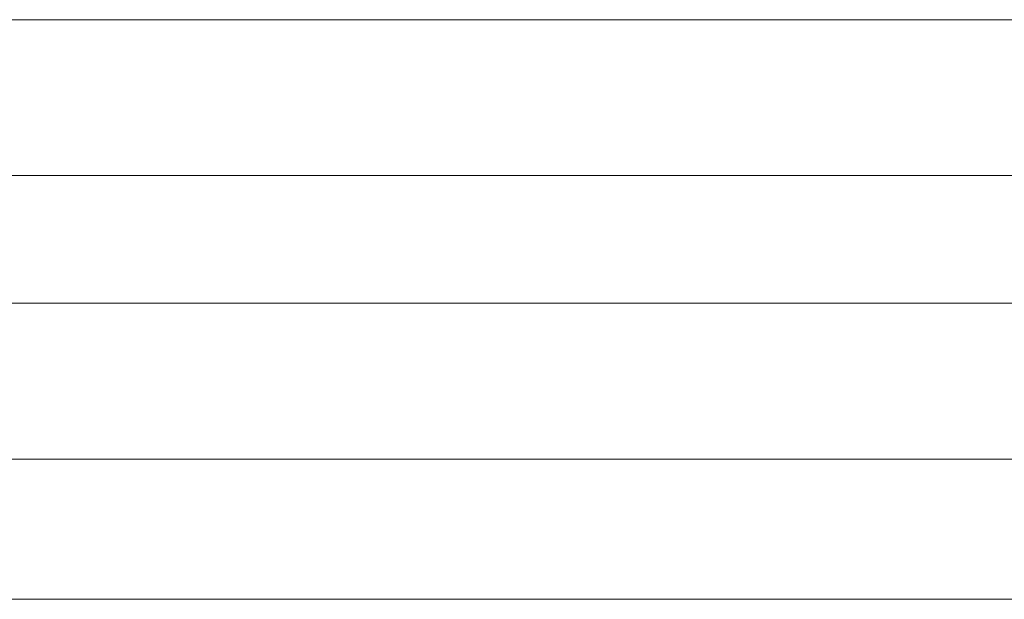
# Model space of a CAD drawing. Extents: x 261105 to 7565828, y -85627 to 5881792.
# Tile 40 of 116: x 353410 to 353673, y -24487 to -24332. Entities that reach past the tile are written whole.
import ezdxf

# ---------------------------------------------------------------- set-up
doc = ezdxf.new("R2010")
doc.units = 0
doc.header["$MEASUREMENT"] = 0
doc.layers.add('CZ-CI', color=140, linetype='Continuous', lineweight=9)

msp = doc.modelspace()

# ---------------------------------------------------------------- linework, layer by layer
at = {"layer": 'CZ-CI'}
for p, q in [((352866.8, -24331.85, -0.02), (354217.94, -24331.85, -0.02)), ((352927.74, -24373.53, -0.02), (354177.15, -24373.53, -0.02)), ((352927.74, -24407.69, -0.02), (354177.15, -24407.69, -0.02)), ((352866.8, -24449.37, -0.02), (354217.94, -24449.37, -0.02)), ((352510.04, -24486.86, -0.02), (354260.04, -24486.86, -0.02))]:
    msp.add_line(p, q, dxfattribs=at)

doc.saveas('drawing.dxf')
